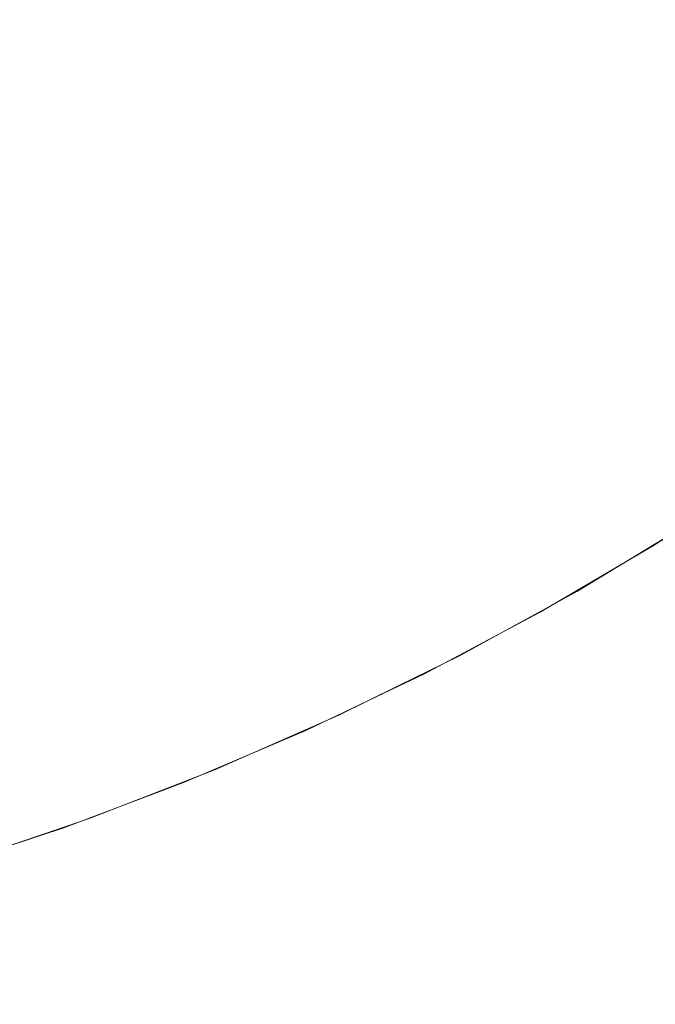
# Model space of a CAD drawing. Header units: centimetres. Extents: x -26 to 27.3, y -25.3 to -23.5.
# Tile 133 of 221: x 9.2464 to 9.2876, y -24.9599 to -24.896. Entities that reach past the tile are written whole.
import ezdxf

# ---------------------------------------------------------------- set-up
doc = ezdxf.new("R2010")
doc.units = ezdxf.units.CM
doc.header["$LTSCALE"] = 2.54
doc.layers.add('Lucido design-1', color=7, linetype='Continuous')

# ---------------------------------------------------------------- blocks, each defined once
blk = doc.blocks.new('Gruppo-4-1')
at = {"color": 7, "linetype": 'Continuous', "lineweight": 9}
blk.add_3dface([(-25.917482, -23.559888, 1050.422055), (-25.917482, -25.159888, 1050.422055), (27.182518, -25.159888, 1050.422055), (27.182518, -23.559888, 1050.422055)], dxfattribs=at)
for points, invisible_edges in [([(9.280679, -24.89261, 1049.997982), (9.274957, -24.896656, 1049.997982), (9.27316, -24.893997, 1050.00062), (9.27877, -24.890029, 1050.00062)], 15), ([(9.289762, -24.892707, 1049.992766), (9.284028, -24.897139, 1049.992766), (9.282519, -24.895099, 1049.995216), (9.288168, -24.890733, 1049.995216)], 15), ([(9.27316, -24.893997, 1050.00062), (9.267386, -24.897723, 1050.00062), (9.265646, -24.894896, 1050.003124), (9.271301, -24.891246, 1050.003124)], 15), ([(9.250769, -24.895256, 1050.007714), (9.244962, -24.898031, 1050.007714), (9.243473, -24.894736, 1050.009791), (9.249141, -24.892027, 1050.009791)], 15), ([(9.258171, -24.895313, 1050.00549), (9.252355, -24.898402, 1050.00549), (9.250769, -24.895256, 1050.007714), (9.256453, -24.892237, 1050.007714)], 15), ([(9.265646, -24.894896, 1050.003124), (9.259841, -24.898302, 1050.003124), (9.258171, -24.895313, 1050.00549), (9.26385, -24.89198, 1050.00549)], 15), ([(9.282519, -24.895099, 1049.995216), (9.276691, -24.899221, 1049.995216), (9.274957, -24.896656, 1049.997982), (9.280679, -24.89261, 1049.997982)], 15), ([(9.291564, -24.894939, 1049.989775), (9.285734, -24.899446, 1049.989775), (9.284028, -24.897139, 1049.992766), (9.289762, -24.892707, 1049.992766)], 15), ([(9.274957, -24.896656, 1049.997982), (9.269069, -24.900456, 1049.997982), (9.267386, -24.897723, 1050.00062), (9.27316, -24.893997, 1050.00062)], 15), ([(9.267386, -24.897723, 1050.00062), (9.26146, -24.901201, 1050.00062), (9.259841, -24.898302, 1050.003124), (9.265646, -24.894896, 1050.003124)], 15), ([(9.293286, -24.897072, 1049.986671), (9.287364, -24.901649, 1049.986671), (9.285734, -24.899446, 1049.989775), (9.291564, -24.894939, 1049.989775)], 15), ([(9.252355, -24.898402, 1050.00549), (9.246413, -24.901241, 1050.00549), (9.244962, -24.898031, 1050.007714), (9.250769, -24.895256, 1050.007714)], 15), ([(9.259841, -24.898302, 1050.003124), (9.253897, -24.901459, 1050.003124), (9.252355, -24.898402, 1050.00549), (9.258171, -24.895313, 1050.00549)], 15), ([(9.284028, -24.897139, 1049.992766), (9.278112, -24.901323, 1049.992766), (9.276691, -24.899221, 1049.995216), (9.282519, -24.895099, 1049.995216)], 15), ([(9.276691, -24.899221, 1049.995216), (9.270692, -24.903092, 1049.995216), (9.269069, -24.900456, 1049.997982), (9.274957, -24.896656, 1049.997982)], 15), ([(9.285734, -24.899446, 1049.989775), (9.279718, -24.9037, 1049.989775), (9.278112, -24.901323, 1049.992766), (9.284028, -24.897139, 1049.992766)], 15), ([(9.294924, -24.8991, 1049.983458), (9.288915, -24.903746, 1049.983458), (9.287364, -24.901649, 1049.986671), (9.293286, -24.897072, 1049.986671)], 15), ([(9.246413, -24.901241, 1050.00549), (9.240357, -24.903825, 1050.00549), (9.239043, -24.900556, 1050.007714), (9.244962, -24.898031, 1050.007714)], 15), ([(9.269069, -24.900456, 1049.997982), (9.263026, -24.904003, 1049.997982), (9.26146, -24.901201, 1050.00062), (9.267386, -24.897723, 1050.00062)], 15), ([(9.253897, -24.901459, 1050.003124), (9.247824, -24.904361, 1050.003124), (9.246413, -24.901241, 1050.00549), (9.252355, -24.898402, 1050.00549)], 15), ([(9.26146, -24.901201, 1050.00062), (9.255391, -24.904424, 1050.00062), (9.253897, -24.901459, 1050.003124), (9.259841, -24.898302, 1050.003124)], 15), ([(9.278112, -24.901323, 1049.992766), (9.272023, -24.905253, 1049.992766), (9.270692, -24.903092, 1049.995216), (9.276691, -24.899221, 1049.995216)], 15), ([(9.287364, -24.901649, 1049.986671), (9.281253, -24.905971, 1049.986671), (9.279718, -24.9037, 1049.989775), (9.285734, -24.899446, 1049.989775)], 15), ([(9.270692, -24.903092, 1049.995216), (9.264535, -24.906705, 1049.995216), (9.263026, -24.904003, 1049.997982), (9.269069, -24.900456, 1049.997982)], 15), ([(9.247824, -24.904361, 1050.003124), (9.241633, -24.907002, 1050.003124), (9.240357, -24.903825, 1050.00549), (9.246413, -24.901241, 1050.00549)], 15), ([(9.263026, -24.904003, 1049.997982), (9.256837, -24.90729, 1049.997982), (9.255391, -24.904424, 1050.00062), (9.26146, -24.901201, 1050.00062)], 15), ([(9.279718, -24.9037, 1049.989775), (9.273527, -24.907696, 1049.989775), (9.272023, -24.905253, 1049.992766), (9.278112, -24.901323, 1049.992766)], 15), ([(9.255391, -24.904424, 1050.00062), (9.249191, -24.907386, 1050.00062), (9.247824, -24.904361, 1050.003124), (9.253897, -24.901459, 1050.003124)], 15), ([(9.288915, -24.903746, 1049.983458), (9.282713, -24.908132, 1049.983458), (9.281253, -24.905971, 1049.986671), (9.287364, -24.901649, 1049.986671)], 15), ([(9.272023, -24.905253, 1049.992766), (9.265773, -24.908921, 1049.992766), (9.264535, -24.906705, 1049.995216), (9.270692, -24.903092, 1049.995216)], 15), ([(9.281253, -24.905971, 1049.986671), (9.274964, -24.91003, 1049.986671), (9.273527, -24.907696, 1049.989775), (9.279718, -24.9037, 1049.989775)], 15), ([(9.290384, -24.905732, 1049.980144), (9.284097, -24.910178, 1049.980144), (9.282713, -24.908132, 1049.983458), (9.288915, -24.903746, 1049.983458)], 15), ([(9.249191, -24.907386, 1050.00062), (9.242871, -24.910083, 1050.00062), (9.241633, -24.907002, 1050.003124), (9.247824, -24.904361, 1050.003124)], 15), ([(9.256837, -24.90729, 1049.997982), (9.250514, -24.910312, 1049.997982), (9.249191, -24.907386, 1050.00062), (9.255391, -24.904424, 1050.00062)], 15), ([(9.264535, -24.906705, 1049.995216), (9.25823, -24.910054, 1049.995216), (9.256837, -24.90729, 1049.997982), (9.263026, -24.904003, 1049.997982)], 15), ([(9.273527, -24.907696, 1049.989775), (9.267172, -24.911426, 1049.989775), (9.265773, -24.908921, 1049.992766), (9.272023, -24.905253, 1049.992766)], 15), ([(9.291769, -24.907605, 1049.976733), (9.285401, -24.912108, 1049.976733), (9.284097, -24.910178, 1049.980144), (9.290384, -24.905732, 1049.980144)], 15), ([(9.282713, -24.908132, 1049.983458), (9.276331, -24.91225, 1049.983458), (9.274964, -24.91003, 1049.986671), (9.281253, -24.905971, 1049.986671)], 15), ([(9.265773, -24.908921, 1049.992766), (9.259373, -24.91232, 1049.992766), (9.25823, -24.910054, 1049.995216), (9.264535, -24.906705, 1049.995216)], 15), ([(9.250514, -24.910312, 1049.997982), (9.244068, -24.913062, 1049.997982), (9.242871, -24.910083, 1050.00062), (9.249191, -24.907386, 1050.00062)], 15), ([(9.25823, -24.910054, 1049.995216), (9.251789, -24.913132, 1049.995216), (9.250514, -24.910312, 1049.997982), (9.256837, -24.90729, 1049.997982)], 15), ([(9.274964, -24.91003, 1049.986671), (9.268509, -24.913818, 1049.986671), (9.267172, -24.911426, 1049.989775), (9.273527, -24.907696, 1049.989775)], 15), ([(9.293068, -24.909361, 1049.973231), (9.286624, -24.913919, 1049.973231), (9.285401, -24.912108, 1049.976733), (9.291769, -24.907605, 1049.976733)], 15), ([(9.284097, -24.910178, 1049.980144), (9.277627, -24.914354, 1049.980144), (9.276331, -24.91225, 1049.983458), (9.282713, -24.908132, 1049.983458)], 15), ([(9.267172, -24.911426, 1049.989775), (9.260664, -24.914882, 1049.989775), (9.259373, -24.91232, 1049.992766), (9.265773, -24.908921, 1049.992766)], 15), ([(9.294279, -24.910999, 1049.969646), (9.287765, -24.915606, 1049.969646), (9.286624, -24.913919, 1049.973231), (9.293068, -24.909361, 1049.973231)], 15), ([(9.259373, -24.91232, 1049.992766), (9.252834, -24.915444, 1049.992766), (9.251789, -24.913132, 1049.995216), (9.25823, -24.910054, 1049.995216)], 15), ([(9.276331, -24.91225, 1049.983458), (9.26978, -24.916095, 1049.983458), (9.268509, -24.913818, 1049.986671), (9.274964, -24.91003, 1049.986671)], 15), ([(9.285401, -24.912108, 1049.976733), (9.278848, -24.916338, 1049.976733), (9.277627, -24.914354, 1049.980144), (9.284097, -24.910178, 1049.980144)], 15), ([(9.251789, -24.913132, 1049.995216), (9.245222, -24.915934, 1049.995216), (9.244068, -24.913062, 1049.997982), (9.250514, -24.910312, 1049.997982)], 15), ([(9.268509, -24.913818, 1049.986671), (9.261898, -24.917329, 1049.986671), (9.260664, -24.914882, 1049.989775), (9.267172, -24.911426, 1049.989775)], 15), ([(9.286624, -24.913919, 1049.973231), (9.279993, -24.918198, 1049.973231), (9.278848, -24.916338, 1049.976733), (9.285401, -24.912108, 1049.976733)], 15), ([(9.260664, -24.914882, 1049.989775), (9.254016, -24.918059, 1049.989775), (9.252834, -24.915444, 1049.992766), (9.259373, -24.91232, 1049.992766)], 15), ([(9.277627, -24.914354, 1049.980144), (9.270985, -24.918252, 1049.980144), (9.26978, -24.916095, 1049.983458), (9.276331, -24.91225, 1049.983458)], 15), ([(9.252834, -24.915444, 1049.992766), (9.246169, -24.918289, 1049.992766), (9.245222, -24.915934, 1049.995216), (9.251789, -24.913132, 1049.995216)], 15), ([(9.26978, -24.916095, 1049.983458), (9.263072, -24.919658, 1049.983458), (9.261898, -24.917329, 1049.986671), (9.268509, -24.913818, 1049.986671)], 15), ([(9.287765, -24.915606, 1049.969646), (9.281061, -24.919932, 1049.969646), (9.279993, -24.918198, 1049.973231), (9.286624, -24.913919, 1049.973231)], 15), ([(9.278848, -24.916338, 1049.976733), (9.272121, -24.920285, 1049.976733), (9.270985, -24.918252, 1049.980144), (9.277627, -24.914354, 1049.980144)], 15), ([(9.261898, -24.917329, 1049.986671), (9.255145, -24.920556, 1049.986671), (9.254016, -24.918059, 1049.989775), (9.260664, -24.914882, 1049.989775)], 15), ([(9.254016, -24.918059, 1049.989775), (9.247238, -24.920951, 1049.989775), (9.246169, -24.918289, 1049.992766), (9.252834, -24.915444, 1049.992766)], 15), ([(9.288821, -24.917168, 1049.965983), (9.28205, -24.921538, 1049.965983), (9.281061, -24.919932, 1049.969646), (9.287765, -24.915606, 1049.969646)], 15), ([(9.270985, -24.918252, 1049.980144), (9.264184, -24.921863, 1049.980144), (9.263072, -24.919658, 1049.983458), (9.26978, -24.916095, 1049.983458)], 15), ([(9.279993, -24.918198, 1049.973231), (9.273187, -24.922192, 1049.973231), (9.272121, -24.920285, 1049.976733), (9.278848, -24.916338, 1049.976733)], 15), ([(9.263072, -24.919658, 1049.983458), (9.256219, -24.922932, 1049.983458), (9.255145, -24.920556, 1049.986671), (9.261898, -24.917329, 1049.986671)], 15), ([(9.289791, -24.918603, 1049.962249), (9.282958, -24.923013, 1049.962249), (9.28205, -24.921538, 1049.965983), (9.288821, -24.917168, 1049.965983)], 15), ([(9.247238, -24.920951, 1049.989775), (9.240344, -24.923552, 1049.989775), (9.239388, -24.920847, 1049.992766), (9.246169, -24.918289, 1049.992766)], 15), ([(9.255145, -24.920556, 1049.986671), (9.24826, -24.923494, 1049.986671), (9.247238, -24.920951, 1049.989775), (9.254016, -24.918059, 1049.989775)], 15), ([(9.272121, -24.920285, 1049.976733), (9.265233, -24.923943, 1049.976733), (9.264184, -24.921863, 1049.980144), (9.270985, -24.918252, 1049.980144)], 15), ([(9.281061, -24.919932, 1049.969646), (9.27418, -24.923971, 1049.969646), (9.273187, -24.922192, 1049.973231), (9.279993, -24.918198, 1049.973231)], 15), ([(9.290673, -24.919908, 1049.95845), (9.283784, -24.924354, 1049.95845), (9.282958, -24.923013, 1049.962249), (9.289791, -24.918603, 1049.962249)], 15), ([(9.264184, -24.921863, 1049.980144), (9.257236, -24.925184, 1049.980144), (9.256219, -24.922932, 1049.983458), (9.263072, -24.919658, 1049.983458)], 15), ([(9.273187, -24.922192, 1049.973231), (9.266217, -24.925894, 1049.973231), (9.265233, -24.923943, 1049.976733), (9.272121, -24.920285, 1049.976733)], 15), ([(9.28205, -24.921538, 1049.965983), (9.2751, -24.925617, 1049.965983), (9.27418, -24.923971, 1049.969646), (9.281061, -24.919932, 1049.969646)], 15), ([(9.291466, -24.921082, 1049.954592), (9.284526, -24.92556, 1049.954592), (9.283784, -24.924354, 1049.95845), (9.290673, -24.919908, 1049.95845)], 15), ([(9.24826, -24.923494, 1049.986671), (9.241257, -24.926137, 1049.986671), (9.240344, -24.923552, 1049.989775), (9.247238, -24.920951, 1049.989775)], 15), ([(9.256219, -24.922932, 1049.983458), (9.249232, -24.925913, 1049.983458), (9.24826, -24.923494, 1049.986671), (9.255145, -24.920556, 1049.986671)], 15), ([(9.292169, -24.922122, 1049.950684), (9.285185, -24.92663, 1049.950684), (9.284526, -24.92556, 1049.954592), (9.291466, -24.921082, 1049.954592)], 15), ([(9.282958, -24.923013, 1049.962249), (9.275944, -24.927129, 1049.962249), (9.2751, -24.925617, 1049.965983), (9.28205, -24.921538, 1049.965983)], 15), ([(9.265233, -24.923943, 1049.976733), (9.258196, -24.927306, 1049.976733), (9.257236, -24.925184, 1049.980144), (9.264184, -24.921863, 1049.980144)], 15), ([(9.27418, -24.923971, 1049.969646), (9.267134, -24.927713, 1049.969646), (9.266217, -24.925894, 1049.973231), (9.273187, -24.922192, 1049.973231)], 15), ([(9.292781, -24.923028, 1049.94673), (9.285758, -24.927561, 1049.94673), (9.285185, -24.92663, 1049.950684), (9.292169, -24.922122, 1049.950684)], 15), ([(9.257236, -24.925184, 1049.980144), (9.250154, -24.928206, 1049.980144), (9.249232, -24.925913, 1049.983458), (9.256219, -24.922932, 1049.983458)], 15), ([(9.283784, -24.924354, 1049.95845), (9.276712, -24.928504, 1049.95845), (9.275944, -24.927129, 1049.962249), (9.282958, -24.923013, 1049.962249)], 15), ([(9.293302, -24.923798, 1049.942739), (9.286246, -24.928353, 1049.942739), (9.285758, -24.927561, 1049.94673), (9.292781, -24.923028, 1049.94673)], 15), ([(9.249232, -24.925913, 1049.983458), (9.242126, -24.928595, 1049.983458), (9.241257, -24.926137, 1049.986671), (9.24826, -24.923494, 1049.986671)], 15), ([(9.266217, -24.925894, 1049.973231), (9.259096, -24.929297, 1049.973231), (9.258196, -24.927306, 1049.976733), (9.265233, -24.923943, 1049.976733)], 15), ([(9.2751, -24.925617, 1049.965983), (9.267982, -24.929397, 1049.965983), (9.267134, -24.927713, 1049.969646), (9.27418, -24.923971, 1049.969646)], 15), ([(9.29373, -24.924432, 1049.938716), (9.286647, -24.929004, 1049.938716), (9.286246, -24.928353, 1049.942739), (9.293302, -24.923798, 1049.942739)], 15), ([(9.284526, -24.92556, 1049.954592), (9.277403, -24.92974, 1049.954592), (9.276712, -24.928504, 1049.95845), (9.283784, -24.924354, 1049.95845)], 15), ([(9.294066, -24.924928, 1049.934669), (9.286961, -24.929514, 1049.934669), (9.286647, -24.929004, 1049.938716), (9.29373, -24.924432, 1049.938716)], 15), ([(9.294308, -24.925287, 1049.930605), (9.287187, -24.929882, 1049.930605), (9.286961, -24.929514, 1049.934669), (9.294066, -24.924928, 1049.934669)], 15), ([(9.258196, -24.927306, 1049.976733), (9.251022, -24.930367, 1049.976733), (9.250154, -24.928206, 1049.980144), (9.257236, -24.925184, 1049.980144)], 15), ([(9.275944, -24.927129, 1049.962249), (9.268762, -24.930943, 1049.962249), (9.267982, -24.929397, 1049.965983), (9.2751, -24.925617, 1049.965983)], 15), ([(9.285185, -24.92663, 1049.950684), (9.278016, -24.930837, 1049.950684), (9.277403, -24.92974, 1049.954592), (9.284526, -24.92556, 1049.954592)], 15), ([(9.294457, -24.925507, 1049.92653), (9.287327, -24.930109, 1049.92653), (9.287187, -24.929882, 1049.930605), (9.294308, -24.925287, 1049.930605)], 15), ([(9.294512, -24.925589, 1049.9226), (9.287379, -24.930193, 1049.9226), (9.287327, -24.930109, 1049.92653), (9.294457, -24.925507, 1049.92653)], 15), ([(9.292713, -24.926752, 1049.922055), (9.287379, -24.930194, 1049.922055), (9.287379, -24.930193, 1049.9226), (9.294512, -24.925589, 1049.9226)], 14), ([(9.250154, -24.928206, 1049.980144), (9.242949, -24.930925, 1049.980144), (9.242126, -24.928595, 1049.983458), (9.249232, -24.925913, 1049.983458)], 15), ([(9.267134, -24.927713, 1049.969646), (9.259935, -24.931153, 1049.969646), (9.259096, -24.929297, 1049.973231), (9.266217, -24.925894, 1049.973231)], 15), ([(9.285758, -24.927561, 1049.94673), (9.278549, -24.931791, 1049.94673), (9.278016, -24.930837, 1049.950684), (9.285185, -24.92663, 1049.950684)], 15), ([(9.289978, -24.928566, 1049.722055), (9.287379, -24.930194, 1049.922055), (9.292713, -24.926752, 1049.922055)], 9), ([(9.259096, -24.929297, 1049.973231), (9.251837, -24.932394, 1049.973231), (9.251022, -24.930367, 1049.976733), (9.258196, -24.927306, 1049.976733)], 15), ([(9.276712, -24.928504, 1049.95845), (9.269471, -24.93235, 1049.95845), (9.268762, -24.930943, 1049.962249), (9.275944, -24.927129, 1049.962249)], 15), ([(9.267982, -24.929397, 1049.965983), (9.260711, -24.932871, 1049.965983), (9.259935, -24.931153, 1049.969646), (9.267134, -24.927713, 1049.969646)], 15), ([(9.286246, -24.928353, 1049.942739), (9.279002, -24.932603, 1049.942739), (9.278549, -24.931791, 1049.94673), (9.285758, -24.927561, 1049.94673)], 15), ([(9.251022, -24.930367, 1049.976733), (9.243725, -24.933121, 1049.976733), (9.242949, -24.930925, 1049.980144), (9.250154, -24.928206, 1049.980144)], 15), ([(9.277403, -24.92974, 1049.954592), (9.270109, -24.933614, 1049.954592), (9.269471, -24.93235, 1049.95845), (9.276712, -24.928504, 1049.95845)], 15), ([(9.286647, -24.929004, 1049.938716), (9.279375, -24.933271, 1049.938716), (9.279002, -24.932603, 1049.942739), (9.286246, -24.928353, 1049.942739)], 15), ([(9.285607, -24.931219, 1049.722055), (9.289978, -24.928566, 1049.722055), (9.289988, -24.928583, 1049.720083), (9.282528, -24.93311, 1049.720083)], 14), ([(9.290073, -24.928716, 1049.716095), (9.282607, -24.933247, 1049.716095), (9.282528, -24.93311, 1049.720083), (9.289988, -24.928583, 1049.720083)], 15), ([(9.290244, -24.928984, 1049.71211), (9.282766, -24.933522, 1049.71211), (9.282607, -24.933247, 1049.716095), (9.290073, -24.928716, 1049.716095)], 15), ([(9.287379, -24.930194, 1049.922055), (9.289978, -24.928566, 1049.722055), (9.285607, -24.931219, 1049.722055)], 9), ([(9.259935, -24.931153, 1049.969646), (9.252596, -24.934284, 1049.969646), (9.251837, -24.932394, 1049.973231), (9.259096, -24.929297, 1049.973231)], 15), ([(9.268762, -24.930943, 1049.962249), (9.261425, -24.934449, 1049.962249), (9.260711, -24.932871, 1049.965983), (9.267982, -24.929397, 1049.965983)], 15), ([(9.286961, -24.929514, 1049.934669), (9.279667, -24.933794, 1049.934669), (9.279375, -24.933271, 1049.938716), (9.286647, -24.929004, 1049.938716)], 15), ([(9.290501, -24.929387, 1049.708136), (9.283005, -24.933936, 1049.708136), (9.282766, -24.933522, 1049.71211), (9.290244, -24.928984, 1049.71211)], 15), ([(9.290843, -24.929925, 1049.704179), (9.283323, -24.934488, 1049.704179), (9.283005, -24.933936, 1049.708136), (9.290501, -24.929387, 1049.708136)], 15), ([(9.278016, -24.930837, 1049.950684), (9.270674, -24.934736, 1049.950684), (9.270109, -24.933614, 1049.954592), (9.277403, -24.92974, 1049.954592)], 15), ([(9.287187, -24.929882, 1049.930605), (9.279878, -24.934171, 1049.930605), (9.279667, -24.933794, 1049.934669), (9.286961, -24.929514, 1049.934669)], 15), ([(9.287327, -24.930109, 1049.92653), (9.280008, -24.934403, 1049.92653), (9.279878, -24.934171, 1049.930605), (9.287187, -24.929882, 1049.930605)], 15), ([(9.291271, -24.930597, 1049.700245), (9.283722, -24.935178, 1049.700245), (9.283323, -24.934488, 1049.704179), (9.290843, -24.929925, 1049.704179)], 15), ([(9.251837, -24.932394, 1049.973231), (9.244453, -24.935181, 1049.973231), (9.243725, -24.933121, 1049.976733), (9.251022, -24.930367, 1049.976733)], 15), ([(9.287379, -24.930193, 1049.9226), (9.280056, -24.93449, 1049.9226), (9.280008, -24.934403, 1049.92653), (9.287327, -24.930109, 1049.92653)], 15), ([(9.285614, -24.93123, 1049.922055), (9.280057, -24.934491, 1049.922055), (9.280056, -24.93449, 1049.9226), (9.287379, -24.930193, 1049.9226)], 14), ([(9.291784, -24.931402, 1049.696342), (9.284199, -24.936005, 1049.696342), (9.283722, -24.935178, 1049.700245), (9.291271, -24.930597, 1049.700245)], 15), ([(9.285607, -24.931219, 1049.722055), (9.285614, -24.93123, 1049.922055), (9.287379, -24.930194, 1049.922055)], 9), ([(9.287379, -24.930193, 1049.9226), (9.287379, -24.930194, 1049.922055), (9.285614, -24.93123, 1049.922055)], 9), ([(9.260711, -24.932871, 1049.965983), (9.253299, -24.936034, 1049.965983), (9.252596, -24.934284, 1049.969646), (9.259935, -24.931153, 1049.969646)], 15), ([(9.269471, -24.93235, 1049.95845), (9.262073, -24.935885, 1049.95845), (9.261425, -24.934449, 1049.962249), (9.268762, -24.930943, 1049.962249)], 15), ([(9.278549, -24.931791, 1049.94673), (9.271167, -24.935712, 1049.94673), (9.270674, -24.934736, 1049.950684), (9.278016, -24.930837, 1049.950684)], 15), ([(9.282518, -24.933093, 1049.722055), (9.280057, -24.934491, 1049.922055), (9.285614, -24.93123, 1049.922055)], 9), ([(9.282528, -24.93311, 1049.720083), (9.282518, -24.933093, 1049.722055), (9.285607, -24.931219, 1049.722055)], 9), ([(9.285614, -24.93123, 1049.922055), (9.285607, -24.931219, 1049.722055), (9.282518, -24.933093, 1049.722055)], 9), ([(9.279002, -24.932603, 1049.942739), (9.271585, -24.936542, 1049.942739), (9.271167, -24.935712, 1049.94673), (9.278549, -24.931791, 1049.94673)], 15), ([(9.292382, -24.93234, 1049.692475), (9.284755, -24.936969, 1049.692475), (9.284199, -24.936005, 1049.696342), (9.291784, -24.931402, 1049.696342)], 15), ([(9.252596, -24.934284, 1049.969646), (9.245131, -24.937101, 1049.969646), (9.244453, -24.935181, 1049.973231), (9.251837, -24.932394, 1049.973231)], 15), ([(9.270109, -24.933614, 1049.954592), (9.262657, -24.937175, 1049.954592), (9.262073, -24.935885, 1049.95845), (9.269471, -24.93235, 1049.95845)], 15), ([(9.279375, -24.933271, 1049.938716), (9.271929, -24.937225, 1049.938716), (9.271585, -24.936542, 1049.942739), (9.279002, -24.932603, 1049.942739)], 15), ([(9.293064, -24.933411, 1049.688652), (9.28539, -24.938067, 1049.688652), (9.284755, -24.936969, 1049.692475), (9.292382, -24.93234, 1049.692475)], 15), ([(9.261425, -24.934449, 1049.962249), (9.253945, -24.937641, 1049.962249), (9.253299, -24.936034, 1049.965983), (9.260711, -24.932871, 1049.965983)], 15), ([(9.279667, -24.933794, 1049.934669), (9.272199, -24.93776, 1049.934669), (9.271929, -24.937225, 1049.938716), (9.279375, -24.933271, 1049.938716)], 15), ([(9.278333, -24.935389, 1049.722055), (9.282518, -24.933093, 1049.722055), (9.282528, -24.93311, 1049.720083), (9.274877, -24.937307, 1049.720083)], 14), ([(9.282607, -24.933247, 1049.716095), (9.27495, -24.937448, 1049.716095), (9.274877, -24.937307, 1049.720083), (9.282528, -24.93311, 1049.720083)], 15), ([(9.282766, -24.933522, 1049.71211), (9.275097, -24.93773, 1049.71211), (9.27495, -24.937448, 1049.716095), (9.282607, -24.933247, 1049.716095)], 15), ([(9.280057, -24.934491, 1049.922055), (9.282518, -24.933093, 1049.722055), (9.278333, -24.935389, 1049.722055)], 9), ([(9.270674, -24.934736, 1049.950684), (9.263174, -24.93832, 1049.950684), (9.262657, -24.937175, 1049.954592), (9.270109, -24.933614, 1049.954592)], 15), ([(9.279878, -24.934171, 1049.930605), (9.272394, -24.938146, 1049.930605), (9.272199, -24.93776, 1049.934669), (9.279667, -24.933794, 1049.934669)], 15), ([(9.283005, -24.933936, 1049.708136), (9.275317, -24.938154, 1049.708136), (9.275097, -24.93773, 1049.71211), (9.282766, -24.933522, 1049.71211)], 15), ([(9.293829, -24.934611, 1049.684879), (9.286102, -24.9393, 1049.684879), (9.28539, -24.938067, 1049.688652), (9.293064, -24.933411, 1049.688652)], 15), ([(9.253299, -24.936034, 1049.965983), (9.24576, -24.938879, 1049.965983), (9.245131, -24.937101, 1049.969646), (9.252596, -24.934284, 1049.969646)], 15), ([(9.262073, -24.935885, 1049.95845), (9.254532, -24.939102, 1049.95845), (9.253945, -24.937641, 1049.962249), (9.261425, -24.934449, 1049.962249)], 15), ([(9.280008, -24.934403, 1049.92653), (9.272514, -24.938384, 1049.92653), (9.272394, -24.938146, 1049.930605), (9.279878, -24.934171, 1049.930605)], 15), ([(9.280056, -24.93449, 1049.9226), (9.272558, -24.938472, 1049.9226), (9.272514, -24.938384, 1049.92653), (9.280008, -24.934403, 1049.92653)], 15), ([(9.278341, -24.935402, 1049.922055), (9.272559, -24.938473, 1049.922055), (9.272558, -24.938472, 1049.9226), (9.280056, -24.93449, 1049.9226)], 14), ([(9.283323, -24.934488, 1049.704179), (9.275611, -24.938719, 1049.704179), (9.275317, -24.938154, 1049.708136), (9.283005, -24.933936, 1049.708136)], 15), ([(9.283722, -24.935178, 1049.700245), (9.275979, -24.939426, 1049.700245), (9.275611, -24.938719, 1049.704179), (9.283323, -24.934488, 1049.704179)], 15), ([(9.278333, -24.935389, 1049.722055), (9.278341, -24.935402, 1049.922055), (9.280057, -24.934491, 1049.922055)], 9), ([(9.280056, -24.93449, 1049.9226), (9.280057, -24.934491, 1049.922055), (9.278341, -24.935402, 1049.922055)], 9), ([(9.271167, -24.935712, 1049.94673), (9.263625, -24.939316, 1049.94673), (9.263174, -24.93832, 1049.950684), (9.270674, -24.934736, 1049.950684)], 15), ([(9.284199, -24.936005, 1049.696342), (9.27642, -24.940273, 1049.696342), (9.275979, -24.939426, 1049.700245), (9.283722, -24.935178, 1049.700245)], 15), ([(9.294676, -24.935941, 1049.681161), (9.28689, -24.940665, 1049.681161), (9.286102, -24.9393, 1049.684879), (9.293829, -24.934611, 1049.684879)], 15), ([(9.271585, -24.936542, 1049.942739), (9.264008, -24.940163, 1049.942739), (9.263625, -24.939316, 1049.94673), (9.271167, -24.935712, 1049.94673)], 15), ([(9.274868, -24.93729, 1049.722055), (9.272559, -24.938473, 1049.922055), (9.278341, -24.935402, 1049.922055)], 9), ([(9.274877, -24.937307, 1049.720083), (9.274868, -24.93729, 1049.722055), (9.278333, -24.935389, 1049.722055)], 9), ([(9.278341, -24.935402, 1049.922055), (9.278333, -24.935389, 1049.722055), (9.274868, -24.93729, 1049.722055)], 9), ([(9.253945, -24.937641, 1049.962249), (9.246336, -24.940512, 1049.962249), (9.24576, -24.938879, 1049.965983), (9.253299, -24.936034, 1049.965983)], 15), ([(9.262657, -24.937175, 1049.954592), (9.25506, -24.940417, 1049.954592), (9.254532, -24.939102, 1049.95845), (9.262073, -24.935885, 1049.95845)], 15), ([(9.284755, -24.936969, 1049.692475), (9.276934, -24.94126, 1049.692475), (9.27642, -24.940273, 1049.696342), (9.284199, -24.936005, 1049.696342)], 15), ([(9.295604, -24.937397, 1049.677507), (9.287753, -24.942161, 1049.677507), (9.28689, -24.940665, 1049.681161), (9.294676, -24.935941, 1049.681161)], 15), ([(9.271929, -24.937225, 1049.938716), (9.264322, -24.94086, 1049.938716), (9.264008, -24.940163, 1049.942739), (9.271585, -24.936542, 1049.942739)], 15), ([(9.28539, -24.938067, 1049.688652), (9.27752, -24.942385, 1049.688652), (9.276934, -24.94126, 1049.692475), (9.284755, -24.936969, 1049.692475)], 15), ([(9.254532, -24.939102, 1049.95845), (9.246861, -24.941997, 1049.95845), (9.246336, -24.940512, 1049.962249), (9.253945, -24.937641, 1049.962249)], 15), ([(9.263174, -24.93832, 1049.950684), (9.255529, -24.941582, 1049.950684), (9.25506, -24.940417, 1049.954592), (9.262657, -24.937175, 1049.954592)], 15), ([(9.272199, -24.93776, 1049.934669), (9.264569, -24.941406, 1049.934669), (9.264322, -24.94086, 1049.938716), (9.271929, -24.937225, 1049.938716)], 15), ([(9.270898, -24.939248, 1049.722055), (9.274868, -24.93729, 1049.722055), (9.274877, -24.937307, 1049.720083), (9.26705, -24.941167, 1049.720083)], 14), ([(9.27495, -24.937448, 1049.716095), (9.267117, -24.941311, 1049.716095), (9.26705, -24.941167, 1049.720083), (9.274877, -24.937307, 1049.720083)], 15), ([(9.275097, -24.93773, 1049.71211), (9.267251, -24.941599, 1049.71211), (9.267117, -24.941311, 1049.716095), (9.27495, -24.937448, 1049.716095)], 15), ([(9.275317, -24.938154, 1049.708136), (9.267453, -24.942032, 1049.708136), (9.267251, -24.941599, 1049.71211), (9.275097, -24.93773, 1049.71211)], 15), ([(9.272559, -24.938473, 1049.922055), (9.274868, -24.93729, 1049.722055), (9.270898, -24.939248, 1049.722055)], 9), ([(9.263625, -24.939316, 1049.94673), (9.255936, -24.942597, 1049.94673), (9.255529, -24.941582, 1049.950684), (9.263174, -24.93832, 1049.950684)], 15), ([(9.272394, -24.938146, 1049.930605), (9.264747, -24.9418, 1049.930605), (9.264569, -24.941406, 1049.934669), (9.272199, -24.93776, 1049.934669)], 15), ([(9.272514, -24.938384, 1049.92653), (9.264857, -24.942042, 1049.92653), (9.264747, -24.9418, 1049.930605), (9.272394, -24.938146, 1049.930605)], 15), ([(9.272558, -24.938472, 1049.9226), (9.264898, -24.942132, 1049.9226), (9.264857, -24.942042, 1049.92653), (9.272514, -24.938384, 1049.92653)], 15), ([(9.275611, -24.938719, 1049.704179), (9.267722, -24.942609, 1049.704179), (9.267453, -24.942032, 1049.708136), (9.275317, -24.938154, 1049.708136)], 15), ([(9.286102, -24.9393, 1049.684879), (9.278177, -24.943648, 1049.684879), (9.27752, -24.942385, 1049.688652), (9.28539, -24.938067, 1049.688652)], 15), ([(9.270906, -24.939263, 1049.922055), (9.264898, -24.942134, 1049.922055), (9.264898, -24.942132, 1049.9226), (9.272558, -24.938472, 1049.9226)], 14), ([(9.275979, -24.939426, 1049.700245), (9.268059, -24.943331, 1049.700245), (9.267722, -24.942609, 1049.704179), (9.275611, -24.938719, 1049.704179)], 15), ([(9.270898, -24.939248, 1049.722055), (9.270906, -24.939263, 1049.922055), (9.272559, -24.938473, 1049.922055)], 9), ([(9.272558, -24.938472, 1049.9226), (9.272559, -24.938473, 1049.922055), (9.270906, -24.939263, 1049.922055)], 9), ([(9.25506, -24.940417, 1049.954592), (9.247333, -24.943333, 1049.954592), (9.246861, -24.941997, 1049.95845), (9.254532, -24.939102, 1049.95845)], 15), ([(9.264008, -24.940163, 1049.942739), (9.256283, -24.943459, 1049.942739), (9.255936, -24.942597, 1049.94673), (9.263625, -24.939316, 1049.94673)], 15), ([(9.267042, -24.94115, 1049.722055), (9.264898, -24.942134, 1049.922055), (9.270906, -24.939263, 1049.922055)], 9), ([(9.26705, -24.941167, 1049.720083), (9.267042, -24.94115, 1049.722055), (9.270898, -24.939248, 1049.722055)], 9), ([(9.270906, -24.939263, 1049.922055), (9.270898, -24.939248, 1049.722055), (9.267042, -24.94115, 1049.722055)], 9), ([(9.27642, -24.940273, 1049.696342), (9.268463, -24.944197, 1049.696342), (9.268059, -24.943331, 1049.700245), (9.275979, -24.939426, 1049.700245)], 15), ([(9.28689, -24.940665, 1049.681161), (9.278905, -24.945046, 1049.681161), (9.278177, -24.943648, 1049.684879), (9.286102, -24.9393, 1049.684879)], 15), ([(9.264322, -24.94086, 1049.938716), (9.256568, -24.944169, 1049.938716), (9.256283, -24.943459, 1049.942739), (9.264008, -24.940163, 1049.942739)], 15), ([(9.276934, -24.94126, 1049.692475), (9.268933, -24.945205, 1049.692475), (9.268463, -24.944197, 1049.696342), (9.27642, -24.940273, 1049.696342)], 15), ([(9.246861, -24.941997, 1049.95845), (9.239074, -24.944564, 1049.95845), (9.238613, -24.943058, 1049.962249), (9.246336, -24.940512, 1049.962249)], 15), ([(9.255529, -24.941582, 1049.950684), (9.247752, -24.944517, 1049.950684), (9.247333, -24.943333, 1049.954592), (9.25506, -24.940417, 1049.954592)], 15), ([(9.264569, -24.941406, 1049.934669), (9.256791, -24.944725, 1049.934669), (9.256568, -24.944169, 1049.938716), (9.264322, -24.94086, 1049.938716)], 15), ([(9.287753, -24.942161, 1049.677507), (9.279703, -24.946578, 1049.677507), (9.278905, -24.945046, 1049.681161), (9.28689, -24.940665, 1049.681161)], 15), ([(9.255936, -24.942597, 1049.94673), (9.248116, -24.945548, 1049.94673), (9.247752, -24.944517, 1049.950684), (9.255529, -24.941582, 1049.950684)], 15), ([(9.264747, -24.9418, 1049.930605), (9.256953, -24.945126, 1049.930605), (9.256791, -24.944725, 1049.934669), (9.264569, -24.941406, 1049.934669)], 15), ([(9.26705, -24.941167, 1049.720083), (9.259062, -24.944682, 1049.720083), (9.259055, -24.944664, 1049.722055), (9.263316, -24.942789, 1049.722055)], 11), ([(9.267117, -24.941311, 1049.716095), (9.259123, -24.944828, 1049.716095), (9.259062, -24.944682, 1049.720083), (9.26705, -24.941167, 1049.720083)], 15), ([(9.267251, -24.941599, 1049.71211), (9.259244, -24.945122, 1049.71211), (9.259123, -24.944828, 1049.716095), (9.267117, -24.941311, 1049.716095)], 15), ([(9.263316, -24.942789, 1049.722055), (9.267042, -24.94115, 1049.722055), (9.26705, -24.941167, 1049.720083)], 10), ([(9.264898, -24.942134, 1049.922055), (9.267042, -24.94115, 1049.722055), (9.263316, -24.942789, 1049.722055)], 9), ([(9.27752, -24.942385, 1049.688652), (9.269469, -24.946355, 1049.688652), (9.268933, -24.945205, 1049.692475), (9.276934, -24.94126, 1049.692475)], 15), ([(9.247333, -24.943333, 1049.954592), (9.239489, -24.945919, 1049.954592), (9.239074, -24.944564, 1049.95845), (9.246861, -24.941997, 1049.95845)], 15), ([(9.264857, -24.942042, 1049.92653), (9.257052, -24.945373, 1049.92653), (9.256953, -24.945126, 1049.930605), (9.264747, -24.9418, 1049.930605)], 15), ([(9.264898, -24.942132, 1049.9226), (9.257089, -24.945464, 1049.9226), (9.257052, -24.945373, 1049.92653), (9.264857, -24.942042, 1049.92653)], 15), ([(9.263323, -24.942806, 1049.922055), (9.257089, -24.945466, 1049.922055), (9.257089, -24.945464, 1049.9226), (9.264898, -24.942132, 1049.9226)], 14), ([(9.267453, -24.942032, 1049.708136), (9.259427, -24.945563, 1049.708136), (9.259244, -24.945122, 1049.71211), (9.267251, -24.941599, 1049.71211)], 15), ([(9.267722, -24.942609, 1049.704179), (9.259671, -24.946152, 1049.704179), (9.259427, -24.945563, 1049.708136), (9.267453, -24.942032, 1049.708136)], 15), ([(9.263316, -24.942789, 1049.722055), (9.263323, -24.942806, 1049.922055), (9.264898, -24.942134, 1049.922055)], 9), ([(9.264898, -24.942132, 1049.9226), (9.264898, -24.942134, 1049.922055), (9.263323, -24.942806, 1049.922055)], 9), ([(9.288691, -24.943786, 1049.673921), (9.280569, -24.948242, 1049.673921), (9.279703, -24.946578, 1049.677507), (9.287753, -24.942161, 1049.677507)], 15), ([(9.256283, -24.943459, 1049.942739), (9.248426, -24.946425, 1049.942739), (9.248116, -24.945548, 1049.94673), (9.255936, -24.942597, 1049.94673)], 15), ([(9.259055, -24.944664, 1049.722055), (9.257089, -24.945466, 1049.922055), (9.263323, -24.942806, 1049.922055)], 9), ([(9.263323, -24.942806, 1049.922055), (9.263316, -24.942789, 1049.722055), (9.259055, -24.944664, 1049.722055)], 9), ([(9.268059, -24.943331, 1049.700245), (9.259976, -24.946888, 1049.700245), (9.259671, -24.946152, 1049.704179), (9.267722, -24.942609, 1049.704179)], 15), ([(9.278177, -24.943648, 1049.684879), (9.270071, -24.947645, 1049.684879), (9.269469, -24.946355, 1049.688652), (9.27752, -24.942385, 1049.688652)], 15), ([(9.247752, -24.944517, 1049.950684), (9.239857, -24.947119, 1049.950684), (9.239489, -24.945919, 1049.954592), (9.247333, -24.943333, 1049.954592)], 15), ([(9.256568, -24.944169, 1049.938716), (9.24868, -24.947146, 1049.938716), (9.248426, -24.946425, 1049.942739), (9.256283, -24.943459, 1049.942739)], 15), ([(9.268463, -24.944197, 1049.696342), (9.260341, -24.94777, 1049.696342), (9.259976, -24.946888, 1049.700245), (9.268059, -24.943331, 1049.700245)], 15), ([(9.278905, -24.945046, 1049.681161), (9.270737, -24.949074, 1049.681161), (9.270071, -24.947645, 1049.684879), (9.278177, -24.943648, 1049.684879)], 15), ([(9.289702, -24.945536, 1049.670411), (9.281502, -24.950035, 1049.670411), (9.280569, -24.948242, 1049.673921), (9.288691, -24.943786, 1049.673921)], 15), ([(9.248116, -24.945548, 1049.94673), (9.240177, -24.948165, 1049.94673), (9.239857, -24.947119, 1049.950684), (9.247752, -24.944517, 1049.950684)], 15), ([(9.256791, -24.944725, 1049.934669), (9.24888, -24.94771, 1049.934669), (9.24868, -24.947146, 1049.938716), (9.256568, -24.944169, 1049.938716)], 15), ([(9.256953, -24.945126, 1049.930605), (9.249024, -24.948118, 1049.930605), (9.24888, -24.94771, 1049.934669), (9.256791, -24.944725, 1049.934669)], 15), ([(9.259062, -24.944682, 1049.720083), (9.250929, -24.947845, 1049.720083), (9.250922, -24.947827, 1049.722055), (9.255599, -24.946008, 1049.722055)], 11), ([(9.259123, -24.944828, 1049.716095), (9.250983, -24.947994, 1049.716095), (9.250929, -24.947845, 1049.720083), (9.259062, -24.944682, 1049.720083)], 15), ([(9.255599, -24.946008, 1049.722055), (9.259055, -24.944664, 1049.722055), (9.259062, -24.944682, 1049.720083)], 10), ([(9.257089, -24.945466, 1049.922055), (9.259055, -24.944664, 1049.722055), (9.255599, -24.946008, 1049.722055)], 9), ([(9.268933, -24.945205, 1049.692475), (9.260767, -24.948798, 1049.692475), (9.260341, -24.94777, 1049.696342), (9.268463, -24.944197, 1049.696342)], 15), ([(9.257052, -24.945373, 1049.92653), (9.249113, -24.948369, 1049.92653), (9.249024, -24.948118, 1049.930605), (9.256953, -24.945126, 1049.930605)], 15), ([(9.257089, -24.945464, 1049.9226), (9.249145, -24.948462, 1049.9226), (9.249113, -24.948369, 1049.92653), (9.257052, -24.945373, 1049.92653)], 15), ([(9.259244, -24.945122, 1049.71211), (9.251092, -24.948292, 1049.71211), (9.250983, -24.947994, 1049.716095), (9.259123, -24.944828, 1049.716095)], 15), ([(9.259427, -24.945563, 1049.708136), (9.251255, -24.948741, 1049.708136), (9.251092, -24.948292, 1049.71211), (9.259244, -24.945122, 1049.71211)], 15), ([(9.269469, -24.946355, 1049.688652), (9.261253, -24.949971, 1049.688652), (9.260767, -24.948798, 1049.692475), (9.268933, -24.945205, 1049.692475)], 15), ([(9.279703, -24.946578, 1049.677507), (9.271467, -24.950639, 1049.677507), (9.270737, -24.949074, 1049.681161), (9.278905, -24.945046, 1049.681161)], 15), ([(9.248426, -24.946425, 1049.942739), (9.240449, -24.949054, 1049.942739), (9.240177, -24.948165, 1049.94673), (9.248116, -24.945548, 1049.94673)], 15), ([(9.255606, -24.946026, 1049.922055), (9.249146, -24.948463, 1049.922055), (9.249145, -24.948462, 1049.9226), (9.257089, -24.945464, 1049.9226)], 14), ([(9.250922, -24.947827, 1049.722055), (9.249146, -24.948463, 1049.922055), (9.255606, -24.946026, 1049.922055)], 9), ([(9.255606, -24.946026, 1049.922055), (9.255599, -24.946008, 1049.722055), (9.250922, -24.947827, 1049.722055)], 9), ([(9.259671, -24.946152, 1049.704179), (9.251473, -24.94934, 1049.704179), (9.251255, -24.948741, 1049.708136), (9.259427, -24.945563, 1049.708136)], 15), ([(9.255599, -24.946008, 1049.722055), (9.255606, -24.946026, 1049.922055), (9.257089, -24.945466, 1049.922055)], 9), ([(9.257089, -24.945464, 1049.9226), (9.257089, -24.945466, 1049.922055), (9.255606, -24.946026, 1049.922055)], 9), ([(9.290784, -24.94741, 1049.666981), (9.282501, -24.951954, 1049.666981), (9.281502, -24.950035, 1049.670411), (9.289702, -24.945536, 1049.670411)], 15), ([(9.24868, -24.947146, 1049.938716), (9.240673, -24.949785, 1049.938716), (9.240449, -24.949054, 1049.942739), (9.248426, -24.946425, 1049.942739)], 15), ([(9.259976, -24.946888, 1049.700245), (9.251745, -24.950089, 1049.700245), (9.251473, -24.94934, 1049.704179), (9.259671, -24.946152, 1049.704179)], 15), ([(9.270071, -24.947645, 1049.684879), (9.261797, -24.951286, 1049.684879), (9.261253, -24.949971, 1049.688652), (9.269469, -24.946355, 1049.688652)], 15), ([(9.280569, -24.948242, 1049.673921), (9.272259, -24.952339, 1049.673921), (9.271467, -24.950639, 1049.677507), (9.279703, -24.946578, 1049.677507)], 15), ([(9.24888, -24.94771, 1049.934669), (9.240849, -24.950358, 1049.934669), (9.240673, -24.949785, 1049.938716), (9.24868, -24.947146, 1049.938716)], 15), ([(9.260341, -24.94777, 1049.696342), (9.252072, -24.950986, 1049.696342), (9.251745, -24.950089, 1049.700245), (9.259976, -24.946888, 1049.700245)], 15), ([(9.249024, -24.948118, 1049.930605), (9.240975, -24.950771, 1049.930605), (9.240849, -24.950358, 1049.934669), (9.24888, -24.94771, 1049.934669)], 15), ([(9.250929, -24.947845, 1049.720083), (9.242665, -24.95065, 1049.720083), (9.242659, -24.950631, 1049.722055), (9.247762, -24.948899, 1049.722055)], 11), ([(9.250983, -24.947994, 1049.716095), (9.242713, -24.950801, 1049.716095), (9.242665, -24.95065, 1049.720083), (9.250929, -24.947845, 1049.720083)], 15), ([(9.247762, -24.948899, 1049.722055), (9.250922, -24.947827, 1049.722055), (9.250929, -24.947845, 1049.720083)], 10), ([(9.250922, -24.947827, 1049.722055), (9.247762, -24.948899, 1049.722055), (9.247768, -24.948918, 1049.922055), (9.249146, -24.948463, 1049.922055)], 10), ([(9.260767, -24.948798, 1049.692475), (9.252453, -24.952032, 1049.692475), (9.252072, -24.950986, 1049.696342), (9.260341, -24.94777, 1049.696342)], 15), ([(9.270737, -24.949074, 1049.681161), (9.262401, -24.952742, 1049.681161), (9.261797, -24.951286, 1049.684879), (9.270071, -24.947645, 1049.684879)], 15), ([(9.291936, -24.949405, 1049.66364), (9.283565, -24.953998, 1049.66364), (9.282501, -24.951954, 1049.666981), (9.290784, -24.94741, 1049.666981)], 15), ([(9.249113, -24.948369, 1049.92653), (9.241053, -24.951026, 1049.92653), (9.240975, -24.950771, 1049.930605), (9.249024, -24.948118, 1049.930605)], 15), ([(9.249145, -24.948462, 1049.9226), (9.241082, -24.95112, 1049.9226), (9.241053, -24.951026, 1049.92653), (9.249113, -24.948369, 1049.92653)], 15), ([(9.247768, -24.948918, 1049.922055), (9.241082, -24.951121, 1049.922055), (9.241082, -24.95112, 1049.9226), (9.249145, -24.948462, 1049.9226)], 14), ([(9.251092, -24.948292, 1049.71211), (9.242808, -24.951104, 1049.71211), (9.242713, -24.950801, 1049.716095), (9.250983, -24.947994, 1049.716095)], 15), ([(9.251255, -24.948741, 1049.708136), (9.242952, -24.95156, 1049.708136), (9.242808, -24.951104, 1049.71211), (9.251092, -24.948292, 1049.71211)], 15), ([(9.249145, -24.948462, 1049.9226), (9.249146, -24.948463, 1049.922055), (9.247768, -24.948918, 1049.922055)], 9), ([(9.281502, -24.950035, 1049.670411), (9.273114, -24.954171, 1049.670411), (9.272259, -24.952339, 1049.673921), (9.280569, -24.948242, 1049.673921)], 15), ([(9.242659, -24.950631, 1049.722055), (9.241082, -24.951121, 1049.922055), (9.247768, -24.948918, 1049.922055)], 9), ([(9.247768, -24.948918, 1049.922055), (9.247762, -24.948899, 1049.722055), (9.242659, -24.950631, 1049.722055)], 9), ([(9.251473, -24.94934, 1049.704179), (9.243143, -24.952168, 1049.704179), (9.242952, -24.95156, 1049.708136), (9.251255, -24.948741, 1049.708136)], 15), ([(9.261253, -24.949971, 1049.688652), (9.252886, -24.953224, 1049.688652), (9.252453, -24.952032, 1049.692475), (9.260767, -24.948798, 1049.692475)], 15), ([(9.271467, -24.950639, 1049.677507), (9.263062, -24.954338, 1049.677507), (9.262401, -24.952742, 1049.681161), (9.270737, -24.949074, 1049.681161)], 15), ([(9.251745, -24.950089, 1049.700245), (9.243383, -24.952927, 1049.700245), (9.243143, -24.952168, 1049.704179), (9.251473, -24.94934, 1049.704179)], 15), ([(9.293174, -24.951551, 1049.660343), (9.284709, -24.956195, 1049.660343), (9.283565, -24.953998, 1049.66364), (9.291936, -24.949405, 1049.66364)], 15), ([(9.252072, -24.950986, 1049.696342), (9.24367, -24.953838, 1049.696342), (9.243383, -24.952927, 1049.700245), (9.251745, -24.950089, 1049.700245)], 15), ([(9.261797, -24.951286, 1049.684879), (9.253373, -24.954562, 1049.684879), (9.252886, -24.953224, 1049.688652), (9.261253, -24.949971, 1049.688652)], 15), ([(9.282501, -24.951954, 1049.666981), (9.274028, -24.956133, 1049.666981), (9.273114, -24.954171, 1049.670411), (9.281502, -24.950035, 1049.670411)], 15), ([(9.252453, -24.952032, 1049.692475), (9.244005, -24.954899, 1049.692475), (9.24367, -24.953838, 1049.696342), (9.252072, -24.950986, 1049.696342)], 15), ([(9.272259, -24.952339, 1049.673921), (9.263779, -24.956071, 1049.673921), (9.263062, -24.954338, 1049.677507), (9.271467, -24.950639, 1049.677507)], 15), ([(9.262401, -24.952742, 1049.681161), (9.253913, -24.956043, 1049.681161), (9.253373, -24.954562, 1049.684879), (9.261797, -24.951286, 1049.684879)], 15), ([(9.294462, -24.953781, 1049.657194), (9.285898, -24.958479, 1049.657194), (9.284709, -24.956195, 1049.660343), (9.293174, -24.951551, 1049.660343)], 15), ([(9.252886, -24.953224, 1049.688652), (9.244386, -24.956109, 1049.688652), (9.244005, -24.954899, 1049.692475), (9.252453, -24.952032, 1049.692475)], 15), ([(9.273114, -24.954171, 1049.670411), (9.264553, -24.957938, 1049.670411), (9.263779, -24.956071, 1049.673921), (9.272259, -24.952339, 1049.673921)], 15), ([(9.283565, -24.953998, 1049.66364), (9.275002, -24.958221, 1049.66364), (9.274028, -24.956133, 1049.666981), (9.282501, -24.951954, 1049.666981)], 15), ([(9.263062, -24.954338, 1049.677507), (9.254503, -24.957666, 1049.677507), (9.253913, -24.956043, 1049.681161), (9.262401, -24.952742, 1049.681161)], 15), ([(9.253373, -24.954562, 1049.684879), (9.244814, -24.957467, 1049.684879), (9.244386, -24.956109, 1049.688652), (9.252886, -24.953224, 1049.688652)], 15), ([(9.263779, -24.956071, 1049.673921), (9.255145, -24.959429, 1049.673921), (9.254503, -24.957666, 1049.677507), (9.263062, -24.954338, 1049.677507)], 15), ([(9.274028, -24.956133, 1049.666981), (9.265381, -24.959938, 1049.666981), (9.264553, -24.957938, 1049.670411), (9.273114, -24.954171, 1049.670411)], 15), ([(9.284709, -24.956195, 1049.660343), (9.276049, -24.960466, 1049.660343), (9.275002, -24.958221, 1049.66364), (9.283565, -24.953998, 1049.66364)], 15), ([(9.295814, -24.956122, 1049.65415), (9.287146, -24.960877, 1049.65415), (9.285898, -24.958479, 1049.657194), (9.294462, -24.953781, 1049.657194)], 15), ([(9.253913, -24.956043, 1049.681161), (9.245288, -24.95897, 1049.681161), (9.244814, -24.957467, 1049.684879), (9.253373, -24.954562, 1049.684879)], 15), ([(9.254503, -24.957666, 1049.677507), (9.245808, -24.960618, 1049.677507), (9.245288, -24.95897, 1049.681161), (9.253913, -24.956043, 1049.681161)], 15), ([(9.264553, -24.957938, 1049.670411), (9.255836, -24.961328, 1049.670411), (9.255145, -24.959429, 1049.673921), (9.263779, -24.956071, 1049.673921)], 15), ([(9.275002, -24.958221, 1049.66364), (9.266263, -24.962066, 1049.66364), (9.265381, -24.959938, 1049.666981), (9.274028, -24.956133, 1049.666981)], 15), ([(9.285898, -24.958479, 1049.657194), (9.277137, -24.962799, 1049.657194), (9.276049, -24.960466, 1049.660343), (9.284709, -24.956195, 1049.660343)], 15), ([(9.297227, -24.958571, 1049.651215), (9.288452, -24.963385, 1049.651215), (9.287146, -24.960877, 1049.65415), (9.295814, -24.956122, 1049.65415)], 15), ([(9.255145, -24.959429, 1049.673921), (9.246372, -24.962407, 1049.673921), (9.245808, -24.960618, 1049.677507), (9.254503, -24.957666, 1049.677507)], 15), ([(9.265381, -24.959938, 1049.666981), (9.256576, -24.963362, 1049.666981), (9.255836, -24.961328, 1049.670411), (9.264553, -24.957938, 1049.670411)], 15), ([(9.276049, -24.960466, 1049.660343), (9.267211, -24.964355, 1049.660343), (9.266263, -24.962066, 1049.66364), (9.275002, -24.958221, 1049.66364)], 15), ([(9.287146, -24.960877, 1049.65415), (9.27828, -24.965249, 1049.65415), (9.277137, -24.962799, 1049.657194), (9.285898, -24.958479, 1049.657194)], 15), ([(9.255836, -24.961328, 1049.670411), (9.24698, -24.964334, 1049.670411), (9.246372, -24.962407, 1049.673921), (9.255145, -24.959429, 1049.673921)], 15)]:
    blk.add_3dface(points, dxfattribs=dict(at, invisible_edges=invisible_edges))

msp = doc.modelspace()

# ---------------------------------------------------------------- block references
at = {"layer": 'Lucido design-1', "color": 7}
msp.add_blockref('Gruppo-4-1', (0, 0), dxfattribs=at)

doc.saveas('drawing.dxf')
